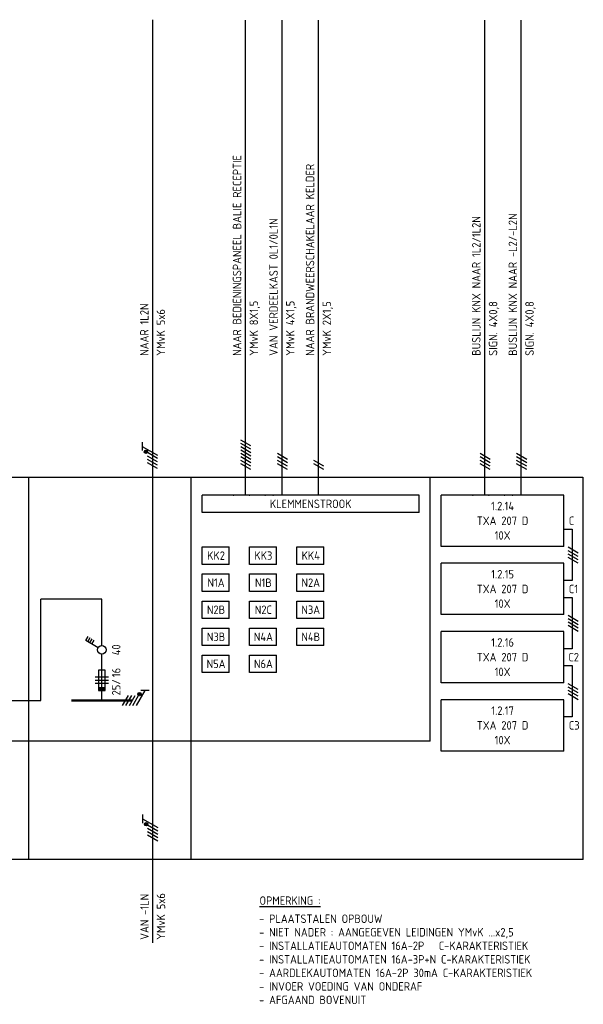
# Model space of a CAD drawing. Header units: millimetres. Extents: x -39149 to 267781, y -2340 to 58540.
# Tile 7 of 244: x -33487 to -30154, y 29813 to 35634. Entities that reach past the tile are written whole.
import ezdxf
from ezdxf.enums import TextEntityAlignment as Align

# ---------------------------------------------------------------- set-up
doc = ezdxf.new("R2010")
doc.units = ezdxf.units.MM
doc.header["$LTSCALE"] = 100
doc.header["$MEASUREMENT"] = 0
doc.linetypes.add('HIDDEN', pattern=[3.75, 2.5, -1.25])
doc.layers.add('00ATT025', color=2, linetype='Continuous')
doc.layers.add('EL$1----', color=3, linetype='Continuous')
doc.styles.add('BURO-018', font='isocp.shx', dxfattribs={"height": 180})
doc.styles.add('BURO-025', font='isocp.shx', dxfattribs={"height": 250})

# ---------------------------------------------------------------- blocks, each defined once
blk = doc.blocks.new('KOPP5')
at = {"color": 0, "linetype": 'Continuous'}
for p, q in [((18, 30), (0, 30)), ((0, 0), (0, 30)), ((18, 16.25), (18, 30)), ((13.25, 17.74), (13.95, 18.95)), ((16.92, 15.62), (13.25, 17.74)), ((13.86, 17.39), (14.56, 18.6)), ((14.46, 17.04), (15.16, 18.25)), ((15.07, 16.69), (15.77, 17.9)), ((18, 0), (18, 13.75)), ((19, 9), (17, 9)), ((17, 9), (17, 3)), ((19, 3), (19, 9)), ((16, 7), (20, 7)), ((16, 6), (20, 6)), ((20, 5), (16, 5)), ((17, 3), (19, 3)), ((-9, 0), (0, 0))]:
    blk.add_line(p, q, dxfattribs=at)
at = {"color": 0, "linetype": 'Continuous', "const_width": 0.7}
blk.add_lwpolyline([(9, 0), (27, 0)], dxfattribs=at)
at = {"color": 0, "linetype": 'Continuous'}
blk.add_circle((18, 15), 1.25, dxfattribs=at)
blk.add_solid([(17, 3), (17, 4), (19, 3), (19, 4)], dxfattribs=at)
at = {"color": 0, "linetype": 'Continuous', "style": 'BURO-018'}
blk.add_attdef('E_IS', text='', height=1.8, rotation=90, dxfattribs=at).set_placement((21, 15), align=Align.TOP_CENTER)
blk.add_attdef('E_ISP', text='', height=1.8, rotation=90, dxfattribs=at).set_placement((21, 6.9), align=Align.TOP_LEFT)
blk.add_attdef('E_ISPH', text='', height=1.8, rotation=90, dxfattribs=at).set_placement((21, 6.3), align=Align.TOP_RIGHT)
blk = doc.blocks.new('HL3')
at = {"color": 0, "linetype": 'Continuous'}
for p, q in [((-3, 6.98), (-3, 4.48)), ((-3, 5.73), (1.5, 3.13)), ((1.5, 2.13), (-1.5, 3.87)), ((1.5, 1.13), (-1.5, 2.87)), ((1.5, 0.13), (-1.5, 1.87)), ((1.5, -0.87), (-1.5, 0.87))]:
    blk.add_line(p, q, dxfattribs=at)
at = {"color": 0, "linetype": 'Continuous', "const_width": 0.5}
blk.add_lwpolyline([(-1.68, 4.12, 1), (-2.18, 4.12, 1)], format="xyb", close=True, dxfattribs=at)
at = {"color": 0, "linetype": 'Continuous'}
blk.add_circle((-1.93, 4.12), 0.5, dxfattribs=at)
blk = doc.blocks.new('030102B')
at = {"color": 0, "linetype": 'Continuous'}
for p, q in [((1.5, -0.24), (-1.5, 1.49)), ((1.5, -1.24), (-1.5, 0.49))]:
    blk.add_line(p, q, dxfattribs=at)

msp = doc.modelspace()

# ---------------------------------------------------------------- linework, layer by layer
at = {"layer": 'EL$1----', "linetype": 'Continuous'}
for p, q in [((-32701.7, 35634.4), (-32700.9, 31608.8)), ((-32153.5, 35631.3), (-32153.5, 32823.5)), ((-31937.7, 35631.3), (-31937.7, 32823.5)), ((-31721.9, 35631.3), (-31721.9, 32823.5)), ((-30738.8, 35631.3), (-30738.8, 32823.5)), ((-30523, 35631.3), (-30523, 32823.5)), ((-31123.9, 32823.5), (-32408.4, 32823.5)), ((-32408.4, 32720.3), (-32408.4, 32823.5)), ((-31123.9, 32720.3), (-31123.9, 32823.5)), ((-30269.2, 32823.5), (-30993.8, 32823.5)), ((-30993.8, 32520.3), (-30993.8, 32823.5)), ((-30269.2, 32520.3), (-30269.2, 32823.5)), ((-31123.9, 32720.3), (-32408.4, 32720.3)), ((-32408.4, 32517.4), (-32248.4, 32517.4)), ((-32408.4, 32414.1), (-32408.4, 32517.4)), ((-32248.4, 32414.1), (-32248.4, 32517.4)), ((-32128.4, 32414.1), (-32128.4, 32517.4)), ((-32128.4, 32517.4), (-31968.4, 32517.4)), ((-31968.4, 32414.1), (-31968.4, 32517.4)), ((-31848.4, 32517.4), (-31688.4, 32517.4)), ((-31848.4, 32414.1), (-31848.4, 32517.4)), ((-31688.4, 32414.1), (-31688.4, 32517.4)), ((-30269.2, 32520.3), (-30993.8, 32520.3)), ((-32248.4, 32414.1), (-32408.4, 32414.1)), ((-31968.4, 32414.1), (-32128.4, 32414.1)), ((-31688.4, 32414.1), (-31848.4, 32414.1)), ((-30269.2, 32420.3), (-30993.8, 32420.3)), ((-30993.8, 32117), (-30993.8, 32420.3)), ((-30269.2, 32117), (-30269.2, 32420.3)), ((-32408.4, 32254.1), (-32408.4, 32357.4)), ((-32408.4, 32357.4), (-32248.4, 32357.4)), ((-32248.4, 32254.1), (-32248.4, 32357.4)), ((-32128.4, 32254.1), (-32128.4, 32357.4)), ((-32128.4, 32357.4), (-31968.4, 32357.4)), ((-31968.4, 32254.1), (-31968.4, 32357.4)), ((-31848.4, 32254.1), (-31848.4, 32357.4)), ((-31848.4, 32357.4), (-31688.4, 32357.4)), ((-31688.4, 32254.1), (-31688.4, 32357.4)), ((-32248.4, 32254.1), (-32408.4, 32254.1)), ((-31968.4, 32254.1), (-32128.4, 32254.1)), ((-31688.4, 32254.1), (-31848.4, 32254.1)), ((-32408.4, 32094.1), (-32408.4, 32197.4)), ((-32408.4, 32197.4), (-32248.4, 32197.4)), ((-32248.4, 32094.1), (-32248.4, 32197.4)), ((-32128.4, 32094.1), (-32128.4, 32197.4)), ((-32128.4, 32197.4), (-31968.4, 32197.4)), ((-31968.4, 32094.1), (-31968.4, 32197.4)), ((-31848.4, 32094.1), (-31848.4, 32197.4)), ((-31848.4, 32197.4), (-31688.4, 32197.4)), ((-31688.4, 32094.1), (-31688.4, 32197.4)), ((-32248.4, 32094.1), (-32408.4, 32094.1)), ((-31968.4, 32094.1), (-32128.4, 32094.1)), ((-31688.4, 32094.1), (-31848.4, 32094.1)), ((-30269.2, 32117), (-30993.8, 32117)), ((-32408.4, 31934.1), (-32408.4, 32037.4)), ((-32408.4, 32037.4), (-32248.4, 32037.4)), ((-32248.4, 31934.1), (-32248.4, 32037.4)), ((-32128.4, 32037.4), (-31968.4, 32037.4)), ((-32128.4, 31934.1), (-32128.4, 32037.4)), ((-31968.4, 31934.1), (-31968.4, 32037.4)), ((-31848.4, 31934.1), (-31848.4, 32037.4)), ((-31848.4, 32037.4), (-31688.4, 32037.4)), ((-31688.4, 31934.1), (-31688.4, 32037.4)), ((-30269.2, 32017), (-30993.8, 32017)), ((-30993.8, 31713.8), (-30993.8, 32017)), ((-30269.2, 31713.8), (-30269.2, 32017)), ((-32248.4, 31934.1), (-32408.4, 31934.1)), ((-31968.4, 31934.1), (-32128.4, 31934.1)), ((-31688.4, 31934.1), (-31848.4, 31934.1)), ((-32408.4, 31774.1), (-32408.4, 31877.4)), ((-32408.4, 31877.4), (-32248.4, 31877.4)), ((-32248.4, 31774.1), (-32248.4, 31877.4)), ((-32128.4, 31774.1), (-32128.4, 31877.4)), ((-32128.4, 31877.4), (-31968.4, 31877.4)), ((-31968.4, 31774.1), (-31968.4, 31877.4)), ((-32248.4, 31774.1), (-32408.4, 31774.1)), ((-31968.4, 31774.1), (-32128.4, 31774.1)), ((-30269.2, 31713.8), (-30993.8, 31713.8)), ((-30269.2, 31613.8), (-30993.8, 31613.8)), ((-30993.8, 31310.5), (-30993.8, 31613.8)), ((-30269.2, 31310.5), (-30269.2, 31613.8)), ((-32700.9, 31608.8), (-32700.9, 30176)), ((-30269.2, 31310.5), (-30993.8, 31310.5))]:
    msp.add_line(p, q, dxfattribs=at)
at = {"layer": 'EL$1----', "color": 1, "linetype": 'HIDDEN', "ltscale": 0.01}
for p, q in [((-38893.1, 32928.8), (-32473.5, 32928.8)), ((-33433.5, 30668.8), (-33433.5, 32928.8)), ((-32473.5, 30668.8), (-32473.5, 32928.8)), ((-32473.5, 32928.8), (-30154.2, 32928.8)), ((-31058.8, 31368.8), (-31058.8, 32928.8)), ((-30154.2, 30668.8), (-30154.2, 32928.8)), ((-32473.5, 31368.8), (-39030.2, 31368.8)), ((-31058.8, 31368.8), (-32473.5, 31368.8)), ((-30154.2, 30668.8), (-39091.6, 30668.8))]:
    msp.add_line(p, q, dxfattribs=at)
at = {"layer": 'EL$1----'}
for points in [[(-30269.2, 32621.9), (-30219.2, 32621.9), (-30219.2, 32318.6), (-30269.2, 32318.6)], [(-30269.2, 32218.6), (-30219.2, 32218.6), (-30219.2, 31915.4), (-30269.2, 31915.4)], [(-30269.2, 31815.4), (-30219.2, 31815.4), (-30219.2, 31512.1), (-30269.2, 31512.1)]]:
    msp.add_lwpolyline(points, dxfattribs=at)
at = {"layer": 'EL$1----', "linetype": 'Continuous'}
for p in [(-32221.7, 32823.5), (-32128.3, 32823.5), (-32034.9, 32823.5), (-31988.2, 32823.5), (-30807, 32823.5), (-30713.6, 32823.5), (-30620.2, 32823.5), (-30573.6, 32823.5)]:
    msp.add_point(p, dxfattribs=at)

# ---------------------------------------------------------------- block references
at = {"layer": 'EL$1----', "linetype": 'Continuous', "xscale": 20, "yscale": 20, "zscale": 20}
for name, p in [('HL3', (-32701.7, 32997.3)), ('030102B', (-32149.1, 33119.2)), ('030102B', (-32149.1, 33079.2)), ('030102B', (-32149.1, 33039.2)), ('030102B', (-31933.3, 33039.2)), ('030102B', (-30734.4, 33039.2)), ('030102B', (-30518.7, 33039.2)), ('030102B', (-32149.1, 32999.2)), ('030102B', (-31933.3, 32999.2)), ('030102B', (-31717.5, 32999.2)), ('030102B', (-30734.4, 32999.2)), ('030102B', (-30518.7, 32999.2)), ('030102B', (-30214.7, 32485.2)), ('030102B', (-30214.7, 32445.2)), ('030102B', (-30214.7, 32081.9)), ('030102B', (-30214.7, 32041.9)), ('030102B', (-30214.7, 31678.7)), ('030102B', (-30214.7, 31638.7)), ('HL3', (-32700.9, 30794.9))]:
    msp.add_blockref(name, p, dxfattribs=at)
at = {"layer": 'EL$1----', "linetype": 'Continuous'}
ref = msp.add_blockref('KOPP5', (-33360.9, 31608.8), dxfattribs=dict(at, xscale=20, yscale=20, zscale=20))
ref.add_attrib('E_ISPH', '25/', dxfattribs={"layer": '00ATT025', "linetype": 'Continuous', "height": 50, "rotation": 90, "style": 'BURO-025'}).set_placement((-32940.9, 31734.9), align=Align.TOP_RIGHT)
ref.add_attrib('E_ISP', '16', dxfattribs={"layer": '00ATT025', "linetype": 'Continuous', "height": 50, "rotation": 90, "style": 'BURO-025'}).set_placement((-32940.9, 31746.9), align=Align.TOP_LEFT)
ref.add_attrib('E_IS', '40', dxfattribs={"layer": '00ATT025', "linetype": 'Continuous', "height": 50, "rotation": 90, "style": 'BURO-025'}).set_placement((-32940.9, 31908.8), align=Align.TOP_CENTER)
at = {"layer": 'EL$1----', "linetype": 'Continuous', "xscale": 20, "yscale": 20, "zscale": 20, "rotation": 270}
msp.add_blockref('HL3', (-32860.9, 31608.8), dxfattribs=at)

# ---------------------------------------------------------------- texts
at = {"layer": 'EL$1----', "color": 2, "linetype": 'Continuous', "style": 'BURO-025'}
for s, p in [('NAAR BEDIENINGSPANEEL BALIE RECEPTIE', (-32176.5, 33647.2)), ('NAAR BRANDWEERSCHAKELAAR KELDER', (-31744.9, 33647.2)), ('VAN VERDEELKAST 0L1/0L1N', (-31960.7, 33647.2)), ('BUSLIJN KNX NAAR 1L2/1L2N', (-30761.9, 33647.2)), ('BUSLIJN KNX NAAR -L2/-L2N', (-30546.1, 33647.2)), ('YMvK 8X1,5', (-32077.5, 33647.2)), ('YMvK 4X1,5', (-31861.7, 33647.2)), ('YMvK 2X1,5', (-31645.9, 33647.2)), ('SIGN. 4X0,8', (-30662.8, 33647.2)), ('SIGN. 4X0,8', (-30447.1, 33647.2)), ('NAAR 1L2N', (-32724.7, 33647.2)), ('YMvK 5x6', (-32627.3, 33647.2)), ('VAN -1LN', (-32724, 30194.1)), ('YMvK 5x6', (-32626.5, 30194.1))]:
    msp.add_text(s, height=50, rotation=90, dxfattribs=at).set_placement(p)
for s, p in [('KLEMMENSTROOK', (-31766.1, 32771.9)), ('1.2.14', (-30631.5, 32759)), ('TXA 207 D', (-30631.5, 32671.9)), ('10X', (-30631.5, 32585.1)), ('1.2.15', (-30631.5, 32355.7)), ('TXA 207 D', (-30631.5, 32268.6)), ('10X', (-30631.5, 32181.8)), ('1.2.16', (-30631.5, 31952.5)), ('TXA 207 D', (-30631.5, 31865.4)), ('10X', (-30631.5, 31778.5)), ('1.2.17', (-30631.5, 31549.2)), ('TXA 207 D', (-30631.5, 31462.1)), ('10X', (-30631.5, 31375.3))]:
    msp.add_text(s, height=50, dxfattribs=at).set_placement(p, align=Align.MIDDLE_CENTER)
for s, p in [('C', (-30239.9, 32646.9)), ('%%UOPMERKING :', (-32068.6, 30401.1)), ('- PLAATSTALEN OPBOUW', (-32071.1, 30293.8)), ('- NIET NADER : AANGEGEVEN LEIDINGEN YMvK ...x2,5', (-32071.1, 30213.8)), ('- INSTALLATIEAUTOMATEN 16A-2P   C-KARAKTERISTIEK', (-32071.1, 30133.8)), ('- INSTALLATIEAUTOMATEN 16A-3P+N C-KARAKTERISTIEK', (-32071.1, 30053.8)), ('- AARDLEKAUTOMATEN 16A-2P 30mA C-KARAKTERISTIEK', (-32071.1, 29973.8)), ('- INVOER VOEDING VAN ONDERAF', (-32071.1, 29893.8)), ('- AFGAAND BOVENUIT', (-32071.1, 29813.8))]:
    msp.add_text(s, height=50, dxfattribs=at).set_placement(p)
for s, p in [('KK2', (-32325.8, 32465.8)), ('KK3', (-32045.8, 32465.8)), ('KK4', (-31765.8, 32465.8)), ('N1A', (-32325.8, 32305.8)), ('N1B', (-32045.8, 32305.8)), ('N2A', (-31765.8, 32305.8)), ('N2B', (-32325.8, 32145.8)), ('N2C', (-32045.8, 32145.8)), ('N3A', (-31765.8, 32145.8)), ('N3B', (-32325.8, 31985.8)), ('N4A', (-32045.8, 31985.8)), ('N4B', (-31765.8, 31985.8)), ('N5A', (-32325.8, 31825.8)), ('N6A', (-32045.8, 31825.8))]:
    msp.add_text(s, height=50, dxfattribs=at).set_placement(p, align=Align.MIDDLE)
for s, p in [('C1', (-30239.9, 32268.6)), ('C2', (-30242.6, 31865.4))]:
    msp.add_text(s, height=50, dxfattribs=at).set_placement(p, align=Align.MIDDLE_LEFT)
msp.add_text('C3', height=50, dxfattribs=at).set_placement((-30239.9, 31487.1), align=Align.TOP_LEFT)

doc.saveas('drawing.dxf')
